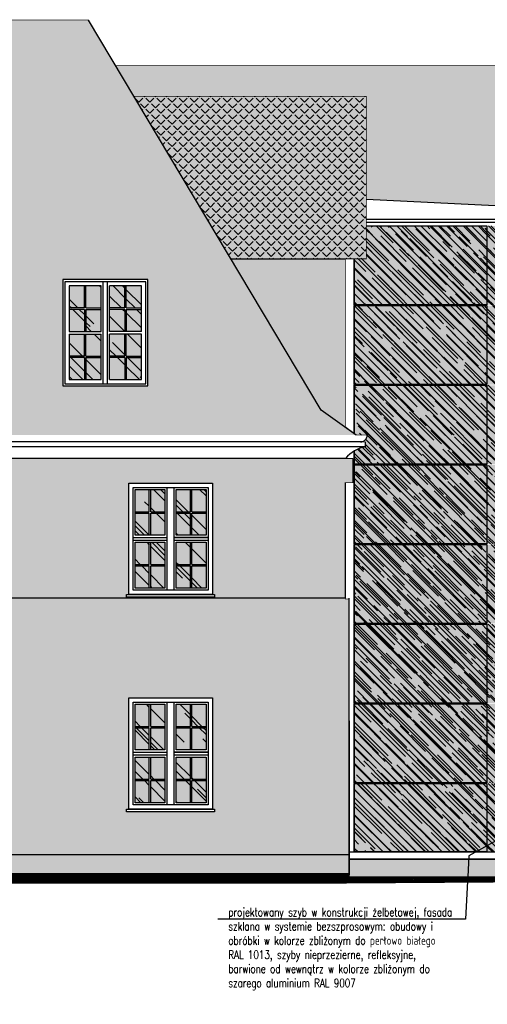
# Model space of a CAD drawing. Header units: millimetres. Extents: x -33628 to -373, y -3399 to 2697.
# Tile 9 of 99: x -32470 to -31811, y 1308 to 2697. Entities that reach past the tile are written whole.
import ezdxf
from ezdxf import colors
from ezdxf.entities.mleader import LeaderData, LeaderLine
from ezdxf.math import Vec2, Vec3

# ---------------------------------------------------------------- set-up
doc = ezdxf.new("R2010")
doc.units = ezdxf.units.MM
doc.header["$LTSCALE"] = 0.2
doc.header["$MEASUREMENT"] = 0
for name, color, linetype, true_color in [('_md-cokół', 7, 'Continuous', 0xb90000), ('_md-dach czerwień', 7, 'Continuous', 0xff7c51), ('_md-kolor 1', 7, 'Continuous', 0xffd2a8), ('_md-kolor 2', 7, 'Continuous', 0xffc31e), ('_md-szyby tło', 7, 'Continuous', 0xd6f4fe)]:
    doc.layers.add(name, color=color, linetype=linetype, true_color=true_color)
for name, color, linetype in [('_MD-DACHÓWKA', 7, 'Continuous'), ('_md-elewacje', 7, 'Continuous'), ('_md-elewacje-obrysowe', 2, 'Continuous'), ('_md-szry', 254, 'Continuous'), ('A-opis', 7, 'Continuous'), ('A-szkło', 154, 'Continuous'), ('A-teren', 7, 'Continuous'), ('A-widok', 41, 'Continuous')]:
    doc.layers.add(name, color=color, linetype=linetype)
doc.styles.add('Arch-Dim', font='romans.shx', dxfattribs={"width": 0.75})
pattern_1 = [(315, (0.0009, 2662.657), (28.7386156, -10.7763073), [190.50127, -25.40127, 63.50127, -12.70127]), (315, (16.525, 2655.113), (3.053287, 21.015595), [38.10127, -4.31927, 76.20127, -9.39927]), (315, (12.215, 2665.889), (52.626097, -40.7703628), [101.60127, -17.78127, 50.80127, -12.70127])]

# ---------------------------------------------------------------- blocks, each defined once
blk = doc.blocks.new('_Dot')
at = {"color": 0, "linetype": 'ByBlock', "lineweight": -2}
blk.add_line((-0.5, 0), (-1, 0), dxfattribs=at)
at = {"color": 0, "linetype": 'ByBlock', "const_width": 0.5}
blk.add_lwpolyline([(-0.25, 0, 1), (0.25, 0, 1)], format="xyb", close=True, dxfattribs=at)

msp = doc.modelspace()

# ---------------------------------------------------------------- hatches: boundary and pattern name
at = {"layer": '_md-cokół'}
h = msp.add_hatch(color=256, dxfattribs=at)
h.dxf.hatch_style = 1
h.paths.add_polyline_path([(-32028.2, 1490.6), (-32005.7, 1490.8), (-32005.7, 1519.2), (-33326.1, 1519.2), (-33326.1, 1490.6)])
at = {"layer": '_md-dach czerwień'}
h = msp.add_hatch(color=256, dxfattribs=at)
h.dxf.hatch_style = 1
h.paths.add_polyline_path([(-33326.1, 2375.7), (-33326.1, 2386.7), (-33336.1, 2386.7, -0.203197), (-33313, 2403.3), (-33313, 2410), (-33320.3, 2410, 0.414229), (-33310.7, 2419.6), (-33326.1, 2419.6), (-33382.9, 2450.6), (-33579, 2561.1), (-33579, 2696.2), (-32373.2, 2696.2), (-32182.4, 2375.7), (-32268.7, 2375.7), (-32349.6, 2456.5), (-32430.4, 2375.7), (-32510.6, 2375.7), (-32591.3, 2456.4), (-32672, 2375.7), (-32842.1, 2375.7), (-32923, 2456.5), (-33003.8, 2375.7), (-33084, 2375.7), (-33164.7, 2456.4), (-33245.4, 2375.7)])
h.paths.add_polyline_path([(-33326.1, 2375.7), (-33245.4, 2375.7), (-33268.9, 2352.2), (-33268.9, 2331.8), (-33253.9, 2346.8), (-33253.9, 2129.5), (-33075.5, 2129.5), (-33075.5, 2346.8), (-33060.5, 2331.8), (-33060.5, 2352.2), (-33084, 2375.7), (-33003.8, 2375.7), (-33027.2, 2352.3), (-33027.2, 2332), (-33012.2, 2347), (-33012.2, 2129.7), (-32833.8, 2129.7), (-32833.8, 2347), (-32818.8, 2332), (-32818.8, 2352.3), (-32842.1, 2375.7), (-32672, 2375.7), (-32695.5, 2352.2), (-32695.5, 2331.8), (-32680.5, 2346.8), (-32680.5, 2129.5), (-32502.1, 2129.5), (-32502.1, 2346.8), (-32487.1, 2331.8), (-32487.1, 2352.2), (-32510.6, 2375.7), (-32430.4, 2375.7), (-32453.8, 2352.3), (-32453.8, 2332), (-32438.8, 2347), (-32438.8, 2129.7), (-32260.4, 2129.7), (-32260.4, 2347), (-32245.4, 2332), (-32245.4, 2352.3), (-32268.7, 2375.7), (-32182.4, 2375.7), (-32045.4, 2145.7), (-31995.7, 2110.7), (-33326.1, 2110.7)])
h = msp.add_hatch(color=256, dxfattribs=at)
h.dxf.hatch_style = 1
h.paths.add_polyline_path([(-32334.9, 2632), (-31333.7, 2632), (-31273, 2529.9), (-31186.8, 2385.2), (-31171.4, 2359.3), (-31153.8, 2329.7), (-31120.5, 2273.8), (-31190, 2273.8), (-31190, 2347), (-31175, 2332), (-31175, 2352.3), (-31279.3, 2456.5), (-31383.5, 2352.3), (-31383.5, 2332), (-31368.5, 2347), (-31368.5, 2273.8), (-31407.5, 2273.8), (-31499.2, 2273.8), (-31499.2, 2347), (-31484.2, 2332), (-31484.2, 2352.3), (-31588.4, 2456.5), (-31619.9, 2425), (-31665.9, 2427.3), (-31726.3, 2430.3), (-31786.2, 2433.3), (-31799.9, 2434), (-31830.8, 2435.6), (-31869.1, 2437.5), (-31981.3, 2443.1), (-31981.3, 2588.5), (-32309.1, 2588.5)])
h = msp.add_hatch(color=256, dxfattribs=at)
h.dxf.hatch_style = 1
h.paths.add_polyline_path([(-32188, 2385.2), (-31981.3, 2385.2), (-31981.3, 2588.5), (-32309.1, 2588.5)])
h.paths.add_polyline_path([(-32172.6, 2359.3), (-32011.3, 2359.3), (-31981.3, 2359.3), (-31981.3, 2375.7), (-32182.4, 2375.7)])
h.paths.add_polyline_path([(-31981.3, 2375.7), (-31981.3, 2385.2), (-32188, 2385.2), (-32182.4, 2375.7)])
at = {"layer": '_MD-DACHÓWKA'}
h = msp.add_hatch(dxfattribs=at)
h.set_pattern_fill('ANGLE', color=256, scale=40, angle=45)
h.set_pattern_definition([(45, (1423.887, 16.291), (-7.7781746, 7.7781746), [8, -3]), (135, (1423.887, 16.291), (-7.7781746, -7.7781746), [8, -3])])
h.paths.add_polyline_path([(-33326.1, 2375.7), (-33326.1, 2386.7), (-33336.1, 2386.7, -0.203197), (-33313, 2403.3), (-33313, 2410), (-33320.3, 2410, 0.414229), (-33310.7, 2419.6), (-33326.1, 2419.6), (-33382.9, 2450.6), (-33579, 2561.1), (-33579, 2696.2), (-32373.2, 2696.2), (-32182.4, 2375.7), (-32268.7, 2375.7), (-32349.6, 2456.5), (-32430.4, 2375.7), (-32510.6, 2375.7), (-32591.3, 2456.4), (-32672, 2375.7), (-32842.1, 2375.7), (-32923, 2456.5), (-33003.8, 2375.7), (-33084, 2375.7), (-33164.7, 2456.4), (-33245.4, 2375.7)])
h.paths.add_polyline_path([(-33326.1, 2375.7), (-33245.4, 2375.7), (-33268.9, 2352.2), (-33268.9, 2331.8), (-33253.9, 2346.8), (-33253.9, 2129.5), (-33075.5, 2129.5), (-33075.5, 2346.8), (-33060.5, 2331.8), (-33060.5, 2352.2), (-33084, 2375.7), (-33003.8, 2375.7), (-33027.2, 2352.3), (-33027.2, 2332), (-33012.2, 2347), (-33012.2, 2129.7), (-32833.8, 2129.7), (-32833.8, 2347), (-32818.8, 2332), (-32818.8, 2352.3), (-32842.1, 2375.7), (-32672, 2375.7), (-32695.5, 2352.2), (-32695.5, 2331.8), (-32680.5, 2346.8), (-32680.5, 2129.5), (-32502.1, 2129.5), (-32502.1, 2346.8), (-32487.1, 2331.8), (-32487.1, 2352.2), (-32510.6, 2375.7), (-32430.4, 2375.7), (-32453.8, 2352.3), (-32453.8, 2332), (-32438.8, 2347), (-32438.8, 2129.7), (-32260.4, 2129.7), (-32260.4, 2347), (-32245.4, 2332), (-32245.4, 2352.3), (-32268.7, 2375.7), (-32182.4, 2375.7), (-32045.4, 2145.7), (-31995.7, 2110.7), (-33326.1, 2110.7)])
h = msp.add_hatch(dxfattribs=at)
h.set_pattern_fill('ANGLE', color=256, scale=40, angle=45)
h.set_pattern_definition([(45, (5240.658, 380.551), (-7.7781746, 7.7781746), [8, -3]), (135, (5240.658, 380.551), (-7.7781746, -7.7781746), [8, -3])])
h.paths.add_polyline_path([(-32334.9, 2632), (-31333.7, 2632), (-31273, 2529.9), (-31186.8, 2385.2), (-31171.4, 2359.3), (-31153.8, 2329.7), (-31120.5, 2273.8), (-31190, 2273.8), (-31190, 2347), (-31175, 2332), (-31175, 2352.3), (-31279.3, 2456.5), (-31383.5, 2352.3), (-31383.5, 2332), (-31368.5, 2347), (-31368.5, 2273.8), (-31407.5, 2273.8), (-31499.2, 2273.8), (-31499.2, 2347), (-31484.2, 2332), (-31484.2, 2352.3), (-31588.4, 2456.5), (-31619.9, 2425), (-31665.9, 2427.3), (-31726.3, 2430.3), (-31786.2, 2433.3), (-31799.9, 2434), (-31830.8, 2435.6), (-31869.1, 2437.5), (-31981.3, 2443.1), (-31981.3, 2588.5), (-32309.1, 2588.5)])
h = msp.add_hatch(dxfattribs=at)
h.set_pattern_fill('ANGLE', color=256, scale=40, angle=45)
h.set_pattern_definition([(45, (1423.887, 1102.41), (-7.7781746, 7.7781746), [8, -3]), (135, (1423.887, 1102.41), (-7.7781746, -7.7781746), [8, -3])])
h.paths.add_polyline_path([(-32172.6, 2359.3), (-31981.3, 2359.3), (-31981.3, 2588.5), (-32309.1, 2588.5)])
at = {"layer": '_md-kolor 1'}
h = msp.add_hatch(color=256, dxfattribs=at)
h.dxf.hatch_style = 1
h.paths.add_polyline_path([(-33253.9, 2290.4), (-33224.7, 2290.4), (-33224.7, 2180), (-33104.7, 2180), (-33104.7, 2290.4), (-33075.5, 2290.4), (-33075.5, 2129.5), (-33253.9, 2129.5)])
h.paths.add_polyline_path([(-32680.5, 2290.4), (-32651.3, 2290.4), (-32651.3, 2180), (-32531.3, 2180), (-32531.3, 2290.4), (-32502.1, 2290.4), (-32502.1, 2129.5), (-32680.5, 2129.5)])
h.paths.add_polyline_path([(-33012.2, 2290.4), (-32983, 2290.4), (-32983, 2180.1), (-32863, 2180.1), (-32863, 2290.4), (-32833.8, 2290.4), (-32833.8, 2129.7), (-33012.2, 2129.7)])
h.paths.add_polyline_path([(-32438.8, 2290.4), (-32409.6, 2290.4), (-32409.6, 2180.1), (-32289.6, 2180.1), (-32289.6, 2290.4), (-32260.4, 2290.4), (-32260.4, 2129.7), (-32438.8, 2129.7)])
h.paths.add_polyline_path([(-32438.8, 2290.4), (-32438.8, 2347), (-32349.6, 2436.2), (-32260.4, 2347), (-32260.4, 2290.4), (-32289.6, 2290.4), (-32289.6, 2330.1), (-32409.6, 2330.1), (-32409.6, 2290.4)])
h.paths.add_polyline_path([(-32680.5, 2290.4), (-32680.5, 2346.8), (-32591.3, 2436), (-32502.1, 2346.8), (-32502.1, 2290.4), (-32531.3, 2290.4), (-32531.3, 2330), (-32651.3, 2330), (-32651.3, 2290.4)])
h.paths.add_polyline_path([(-33012.2, 2290.4), (-33012.2, 2347), (-32923, 2436.2), (-32833.8, 2347), (-32833.8, 2290.4), (-32863, 2290.4), (-32863, 2330.1), (-32983, 2330.1), (-32983, 2290.4)])
h.paths.add_polyline_path([(-33253.9, 2290.4), (-33253.9, 2346.8), (-33164.7, 2436), (-33075.5, 2346.8), (-33075.5, 2290.4), (-33104.7, 2290.4), (-33104.7, 2330), (-33224.7, 2330), (-33224.7, 2290.4)])
h = msp.add_hatch(color=256, dxfattribs=at)
h.dxf.hatch_style = 1
h.paths.add_polyline_path([(-32045.4, 2145.7), (-32011.3, 2121.7), (-32011.3, 2359.3), (-32172.6, 2359.3)])
h = msp.add_hatch(color=256, dxfattribs=at)
h.dxf.hatch_style = 1
h.paths.add_polyline_path([(-32000.7, 2043.6), (-32000.7, 2077.8), (-33326.1, 2077.8), (-33326.1, 2042.9)])
h = msp.add_hatch(color=256, dxfattribs=at)
h.dxf.hatch_style = 1
h.paths.add_polyline_path([(-33326.1, 1687), (-33326.1, 1880.6), (-32005.7, 1880.6), (-32005.7, 1687), (-32198.6, 1687), (-32198.6, 1740.1), (-32316.6, 1740.1), (-32316.6, 1687), (-32532.3, 1687), (-32532.3, 1740.1), (-32650.3, 1740.1), (-32650.3, 1687), (-32864, 1687), (-32864, 1740.1), (-32982, 1740.1), (-32982, 1687), (-33187.9, 1687), (-33187.9, 1740.1), (-33305.9, 1740.1), (-33305.9, 1687)])
h.paths.add_polyline_path([(-33326.1, 1687), (-33305.9, 1687), (-33305.9, 1583.1), (-33308.9, 1583.1), (-33308.9, 1579.1), (-33184.9, 1579.1), (-33184.9, 1583.1), (-33187.9, 1583.1), (-33187.9, 1687), (-32982, 1687), (-32982, 1583.1), (-32985, 1583.1), (-32985, 1579.1), (-32861, 1579.1), (-32861, 1583.1), (-32864, 1583.1), (-32864, 1687), (-32650.3, 1687), (-32650.3, 1583.1), (-32653.3, 1583.1), (-32653.3, 1579.1), (-32529.3, 1579.1), (-32529.3, 1583.1), (-32532.3, 1583.1), (-32532.3, 1687), (-32316.6, 1687), (-32316.6, 1583.1), (-32319.6, 1583.1), (-32319.6, 1579.1), (-32195.6, 1579.1), (-32195.6, 1583.1), (-32198.6, 1583.1), (-32198.6, 1687), (-32005.7, 1687), (-32005.7, 1519.2), (-33326.1, 1519.2)])
at = {"layer": '_md-kolor 2'}
h = msp.add_hatch(color=256, dxfattribs=at)
h.dxf.hatch_style = 1
h.paths.add_polyline_path([(-33265.6, 1880.6), (-33265.6, 1882), (-33184.9, 1882), (-33184.9, 1886), (-33187.9, 1886), (-33187.9, 2043), (-32905.4, 2043.1), (-32905.4, 2043), (-32982, 2043), (-32982, 1886), (-32985, 1886), (-32985, 1882), (-32905.4, 1882), (-32905.4, 1880.6)])
h.paths.add_polyline_path([(-32905.4, 1880.6), (-32905.4, 1882), (-32861, 1882), (-32861, 1886), (-32864, 1886), (-32864, 2043), (-32905.4, 2043), (-32905.4, 2043.1), (-32574.8, 2043.3), (-32574.8, 2043), (-32650.3, 2043), (-32650.3, 1886), (-32653.3, 1886), (-32653.3, 1882), (-32574.8, 1882), (-32574.8, 1880.6)])
h.paths.add_polyline_path([(-32574.8, 1880.6), (-32574.8, 1882), (-32529.3, 1882), (-32529.3, 1886), (-32532.3, 1886), (-32532.3, 2043), (-32574.8, 2043), (-32574.8, 2043.3), (-32258.9, 2043.5), (-32258.9, 2043), (-32316.6, 2043), (-32316.6, 1886), (-32319.6, 1886), (-32319.6, 1882), (-32258.9, 1882), (-32258.9, 1880.6)])
h.paths.add_polyline_path([(-33326.1, 1880.6), (-33326.1, 2042.9), (-33305.9, 2042.9), (-33305.9, 1886), (-33308.9, 1886), (-33308.9, 1882), (-33265.6, 1882), (-33265.6, 1880.6)])
h = msp.add_hatch(color=256, dxfattribs=at)
h.dxf.hatch_style = 1
h.paths.add_polyline_path([(-32011.3, 1880.6), (-32011.3, 2043.6), (-32198.6, 2043.5), (-32198.6, 1886), (-32195.6, 1886), (-32195.6, 1880.6)])
at = {"layer": '_md-szry'}
h = msp.add_hatch(color=256, dxfattribs=at)
h.dxf.hatch_style = 1
h.paths.add_polyline_path([(-32453.8, 2352.3), (-32453.8, 2332), (-32438.8, 2347), (-32349.6, 2436.2), (-32260.4, 2347), (-32245.4, 2332), (-32245.4, 2352.3), (-32349.6, 2456.5)])
at = {"layer": '_md-szyby tło'}
h = msp.add_hatch(color=256, dxfattribs=at)
h.dxf.hatch_style = 1
h.paths.add_polyline_path([(-32400.6, 2321.1), (-32400.6, 2290.1), (-32379.1, 2290.1), (-32379.1, 2321.1)])
h.paths.add_polyline_path([(-32355.6, 2257.1), (-32355.6, 2288.1), (-32377.1, 2288.1), (-32377.1, 2257.1)])
h.paths.add_polyline_path([(-32400.6, 2257.1), (-32379.1, 2257.1), (-32379.1, 2288.1), (-32400.6, 2288.1)])
h.paths.add_polyline_path([(-32400.6, 2253.1), (-32400.6, 2222.1), (-32379.1, 2222.1), (-32379.1, 2253.1)])
h.paths.add_polyline_path([(-32377.1, 2222.1), (-32355.6, 2222.1), (-32355.6, 2253.1), (-32377.1, 2253.1)])
h.paths.add_polyline_path([(-32320.1, 2222.1), (-32298.6, 2222.1), (-32298.6, 2253.1), (-32320.1, 2253.1)])
h.paths.add_polyline_path([(-32322.1, 2222.1), (-32322.1, 2253.1), (-32343.6, 2253.1), (-32343.6, 2222.1)])
h.paths.add_polyline_path([(-32377.1, 2290.1), (-32355.6, 2290.1), (-32355.6, 2321.1), (-32377.1, 2321.1)])
h.paths.add_polyline_path([(-32355.6, 2189.1), (-32355.6, 2220.1), (-32377.1, 2220.1), (-32377.1, 2189.1)])
h.paths.add_polyline_path([(-32400.6, 2189.1), (-32379.1, 2189.1), (-32379.1, 2220.1), (-32400.6, 2220.1)])
h.paths.add_polyline_path([(-32343.6, 2189.1), (-32343.6, 2220.1), (-32322.1, 2220.1), (-32322.1, 2189.1)])
h.paths.add_polyline_path([(-32298.6, 2189.1), (-32298.6, 2220.1), (-32320.1, 2220.1), (-32320.1, 2189.1)])
h.paths.add_polyline_path([(-32343.6, 2257.1), (-32343.6, 2288.1), (-32322.1, 2288.1), (-32322.1, 2257.1)])
h.paths.add_polyline_path([(-32298.6, 2257.1), (-32298.6, 2288.1), (-32320.1, 2288.1), (-32320.1, 2257.1)])
h.paths.add_polyline_path([(-32320.1, 2290.1), (-32298.6, 2290.1), (-32298.6, 2321.1), (-32320.1, 2321.1)])
h.paths.add_polyline_path([(-32322.1, 2290.1), (-32322.1, 2321.1), (-32343.6, 2321.1), (-32343.6, 2290.1)])
h = msp.add_hatch(color=256, dxfattribs=at)
h.dxf.hatch_style = 1
h.paths.add_polyline_path([(-32207.6, 2034), (-32207.6, 2002.7), (-32227.6, 2002.7), (-32227.6, 2034)])
h.paths.add_polyline_path([(-32229.6, 2002.7), (-32249.6, 2002.7), (-32249.6, 2034), (-32229.6, 2034)])
h.paths.add_polyline_path([(-32249.6, 1969.5), (-32249.6, 2000.7), (-32229.6, 2000.7), (-32229.6, 1969.5)])
h.paths.add_polyline_path([(-32207.6, 1969.5), (-32227.6, 1969.5), (-32227.6, 2000.7), (-32207.6, 2000.7)])
h.paths.add_polyline_path([(-32207.6, 1959.5), (-32207.6, 1928.2), (-32227.6, 1928.2), (-32227.6, 1959.5)])
h.paths.add_polyline_path([(-32229.6, 1928.2), (-32249.6, 1928.2), (-32249.6, 1959.5), (-32229.6, 1959.5)])
h.paths.add_polyline_path([(-32249.6, 1895), (-32249.6, 1926.2), (-32229.6, 1926.2), (-32229.6, 1895)])
h.paths.add_polyline_path([(-32207.6, 1895), (-32227.6, 1895), (-32227.6, 1926.2), (-32207.6, 1926.2)])
h.paths.add_polyline_path([(-32265.6, 1895), (-32285.6, 1895), (-32285.6, 1926.2), (-32265.6, 1926.2)])
h.paths.add_polyline_path([(-32307.6, 1895), (-32307.6, 1926.2), (-32287.6, 1926.2), (-32287.6, 1895)])
h.paths.add_polyline_path([(-32287.6, 1928.2), (-32307.6, 1928.2), (-32307.6, 1959.5), (-32287.6, 1959.5)])
h.paths.add_polyline_path([(-32307.6, 1969.5), (-32307.6, 2000.7), (-32287.6, 2000.7), (-32287.6, 1969.5)])
h.paths.add_polyline_path([(-32265.6, 1969.5), (-32285.6, 1969.5), (-32285.6, 2000.7), (-32265.6, 2000.7)])
h.paths.add_polyline_path([(-32265.6, 1959.5), (-32265.6, 1928.2), (-32285.6, 1928.2), (-32285.6, 1959.5)])
h.paths.add_polyline_path([(-32287.6, 2002.7), (-32307.6, 2002.7), (-32307.6, 2034), (-32287.6, 2034)])
h.paths.add_polyline_path([(-32265.6, 2034), (-32265.6, 2002.7), (-32285.6, 2002.7), (-32285.6, 2034)])
h = msp.add_hatch(color=256, dxfattribs=at)
h.dxf.hatch_style = 1
h.paths.add_polyline_path([(-32207.6, 1592.1), (-32227.6, 1592.1), (-32227.6, 1623.4), (-32207.6, 1623.4)])
h.paths.add_polyline_path([(-32249.6, 1592.1), (-32249.6, 1623.4), (-32229.6, 1623.4), (-32229.6, 1592.1)])
h.paths.add_polyline_path([(-32229.6, 1625.4), (-32249.6, 1625.4), (-32249.6, 1656.6), (-32229.6, 1656.6)])
h.paths.add_polyline_path([(-32207.6, 1656.6), (-32207.6, 1625.4), (-32227.6, 1625.4), (-32227.6, 1656.6)])
h.paths.add_polyline_path([(-32207.6, 1666.6), (-32227.6, 1666.6), (-32227.6, 1697.9), (-32207.6, 1697.9)])
h.paths.add_polyline_path([(-32249.6, 1666.6), (-32249.6, 1697.9), (-32229.6, 1697.9), (-32229.6, 1666.6)])
h.paths.add_polyline_path([(-32229.6, 1699.9), (-32249.6, 1699.9), (-32249.6, 1731.1), (-32229.6, 1731.1)])
h.paths.add_polyline_path([(-32207.6, 1731.1), (-32207.6, 1699.9), (-32227.6, 1699.9), (-32227.6, 1731.1)])
h.paths.add_polyline_path([(-32265.6, 1731.1), (-32265.6, 1699.9), (-32285.6, 1699.9), (-32285.6, 1731.1)])
h.paths.add_polyline_path([(-32287.6, 1699.9), (-32307.6, 1699.9), (-32307.6, 1731.1), (-32287.6, 1731.1)])
h.paths.add_polyline_path([(-32265.6, 1656.6), (-32265.6, 1625.4), (-32285.6, 1625.4), (-32285.6, 1656.6)])
h.paths.add_polyline_path([(-32287.6, 1625.4), (-32307.6, 1625.4), (-32307.6, 1656.6), (-32287.6, 1656.6)])
h.paths.add_polyline_path([(-32307.6, 1592.1), (-32307.6, 1623.4), (-32287.6, 1623.4), (-32287.6, 1592.1)])
h.paths.add_polyline_path([(-32307.6, 1666.6), (-32307.6, 1697.9), (-32287.6, 1697.9), (-32287.6, 1666.6)])
h.paths.add_polyline_path([(-32265.6, 1666.6), (-32285.6, 1666.6), (-32285.6, 1697.9), (-32265.6, 1697.9)])
h.paths.add_polyline_path([(-32265.6, 1592.1), (-32285.6, 1592.1), (-32285.6, 1623.4), (-32265.6, 1623.4)])
at = {"layer": 'A-szkło', "transparency": 33554679}
h = msp.add_hatch(dxfattribs=at)
h.set_pattern_fill('AR-RROOF', color=256, scale=50, angle=315)
h.set_pattern_definition([(315, (-13449.18, 1089.886), (113.13708, -42.42641), [750, -100, 250, -50]), (315, (-13384.48, 1060.54), (11.66726, 82.37794), [150, -16.5, 300, -37.5]), (315, (-13401.45, 1102.26), (207.53584, -160.159686), [400, -70, 200, -50])])
h.paths.add_polyline_path([(-32400.6, 2321.1), (-32400.6, 2290.1), (-32379.1, 2290.1), (-32379.1, 2321.1)])
h.paths.add_polyline_path([(-32355.6, 2257.1), (-32355.6, 2288.1), (-32377.1, 2288.1), (-32377.1, 2257.1)])
h.paths.add_polyline_path([(-32400.6, 2257.1), (-32379.1, 2257.1), (-32379.1, 2288.1), (-32400.6, 2288.1)])
h.paths.add_polyline_path([(-32400.6, 2253.1), (-32400.6, 2222.1), (-32379.1, 2222.1), (-32379.1, 2253.1)])
h.paths.add_polyline_path([(-32377.1, 2222.1), (-32355.6, 2222.1), (-32355.6, 2253.1), (-32377.1, 2253.1)])
h.paths.add_polyline_path([(-32320.1, 2222.1), (-32298.6, 2222.1), (-32298.6, 2253.1), (-32320.1, 2253.1)])
h.paths.add_polyline_path([(-32322.1, 2222.1), (-32322.1, 2253.1), (-32343.6, 2253.1), (-32343.6, 2222.1)])
h.paths.add_polyline_path([(-32377.1, 2290.1), (-32355.6, 2290.1), (-32355.6, 2321.1), (-32377.1, 2321.1)])
h.paths.add_polyline_path([(-32355.6, 2189.1), (-32355.6, 2220.1), (-32377.1, 2220.1), (-32377.1, 2189.1)])
h.paths.add_polyline_path([(-32400.6, 2189.1), (-32379.1, 2189.1), (-32379.1, 2220.1), (-32400.6, 2220.1)])
h.paths.add_polyline_path([(-32343.6, 2189.1), (-32343.6, 2220.1), (-32322.1, 2220.1), (-32322.1, 2189.1)])
h.paths.add_polyline_path([(-32298.6, 2189.1), (-32298.6, 2220.1), (-32320.1, 2220.1), (-32320.1, 2189.1)])
h.paths.add_polyline_path([(-32343.6, 2257.1), (-32343.6, 2288.1), (-32322.1, 2288.1), (-32322.1, 2257.1)])
h.paths.add_polyline_path([(-32298.6, 2257.1), (-32298.6, 2288.1), (-32320.1, 2288.1), (-32320.1, 2257.1)])
h.paths.add_polyline_path([(-32320.1, 2290.1), (-32298.6, 2290.1), (-32298.6, 2321.1), (-32320.1, 2321.1)])
h.paths.add_polyline_path([(-32322.1, 2290.1), (-32322.1, 2321.1), (-32343.6, 2321.1), (-32343.6, 2290.1)])
h = msp.add_hatch(dxfattribs=at)
h.set_pattern_fill('AR-RROOF', color=256, scale=50, angle=225)
h.set_pattern_definition([(315, (-3913.834, 1101.735), (113.137085, -42.42641), [750, -100, 250, -50]), (315, (-3849.134, 1072.39), (11.66726, 82.37794), [150, -16.5, 300, -37.5]), (315, (-3866.105, 1114.11), (207.53584, -160.159686), [400, -70, 200, -50])])
h.paths.add_polyline_path([(-32207.6, 2034), (-32207.6, 2002.7), (-32227.6, 2002.7), (-32227.6, 2034)])
h.paths.add_polyline_path([(-32229.6, 2002.7), (-32249.6, 2002.7), (-32249.6, 2034), (-32229.6, 2034)])
h.paths.add_polyline_path([(-32249.6, 1969.5), (-32249.6, 2000.7), (-32229.6, 2000.7), (-32229.6, 1969.5)])
h.paths.add_polyline_path([(-32207.6, 1969.5), (-32227.6, 1969.5), (-32227.6, 2000.7), (-32207.6, 2000.7)])
h.paths.add_polyline_path([(-32207.6, 1959.5), (-32207.6, 1928.2), (-32227.6, 1928.2), (-32227.6, 1959.5)])
h.paths.add_polyline_path([(-32229.6, 1928.2), (-32249.6, 1928.2), (-32249.6, 1959.5), (-32229.6, 1959.5)])
h.paths.add_polyline_path([(-32249.6, 1895), (-32249.6, 1926.2), (-32229.6, 1926.2), (-32229.6, 1895)])
h.paths.add_polyline_path([(-32207.6, 1895), (-32227.6, 1895), (-32227.6, 1926.2), (-32207.6, 1926.2)])
h.paths.add_polyline_path([(-32265.6, 1895), (-32285.6, 1895), (-32285.6, 1926.2), (-32265.6, 1926.2)])
h.paths.add_polyline_path([(-32307.6, 1895), (-32307.6, 1926.2), (-32287.6, 1926.2), (-32287.6, 1895)])
h.paths.add_polyline_path([(-32287.6, 1928.2), (-32307.6, 1928.2), (-32307.6, 1959.5), (-32287.6, 1959.5)])
h.paths.add_polyline_path([(-32307.6, 1969.5), (-32307.6, 2000.7), (-32287.6, 2000.7), (-32287.6, 1969.5)])
h.paths.add_polyline_path([(-32265.6, 1969.5), (-32285.6, 1969.5), (-32285.6, 2000.7), (-32265.6, 2000.7)])
h.paths.add_polyline_path([(-32265.6, 1959.5), (-32265.6, 1928.2), (-32285.6, 1928.2), (-32285.6, 1959.5)])
h.paths.add_polyline_path([(-32287.6, 2002.7), (-32307.6, 2002.7), (-32307.6, 2034), (-32287.6, 2034)])
h.paths.add_polyline_path([(-32265.6, 2034), (-32265.6, 2002.7), (-32285.6, 2002.7), (-32285.6, 2034)])
h = msp.add_hatch(dxfattribs=at)
h.set_pattern_fill('AR-RROOF', color=256, scale=50, angle=225)
h.set_pattern_definition([(315, (-3913.835, 1102.41), (113.137085, -42.42641), [750, -100, 250, -50]), (315, (-3849.134, 1073.065), (11.66726, 82.37794), [150, -16.5, 300, -37.5]), (315, (-3866.105, 1114.784), (207.53584, -160.159686), [400, -70, 200, -50])])
h.paths.add_polyline_path([(-32207.6, 1592.1), (-32227.6, 1592.1), (-32227.6, 1623.4), (-32207.6, 1623.4)])
h.paths.add_polyline_path([(-32249.6, 1592.1), (-32249.6, 1623.4), (-32229.6, 1623.4), (-32229.6, 1592.1)])
h.paths.add_polyline_path([(-32229.6, 1625.4), (-32249.6, 1625.4), (-32249.6, 1656.6), (-32229.6, 1656.6)])
h.paths.add_polyline_path([(-32207.6, 1656.6), (-32207.6, 1625.4), (-32227.6, 1625.4), (-32227.6, 1656.6)])
h.paths.add_polyline_path([(-32207.6, 1666.6), (-32227.6, 1666.6), (-32227.6, 1697.9), (-32207.6, 1697.9)])
h.paths.add_polyline_path([(-32249.6, 1666.6), (-32249.6, 1697.9), (-32229.6, 1697.9), (-32229.6, 1666.6)])
h.paths.add_polyline_path([(-32229.6, 1699.9), (-32249.6, 1699.9), (-32249.6, 1731.1), (-32229.6, 1731.1)])
h.paths.add_polyline_path([(-32207.6, 1731.1), (-32207.6, 1699.9), (-32227.6, 1699.9), (-32227.6, 1731.1)])
h.paths.add_polyline_path([(-32265.6, 1731.1), (-32265.6, 1699.9), (-32285.6, 1699.9), (-32285.6, 1731.1)])
h.paths.add_polyline_path([(-32287.6, 1699.9), (-32307.6, 1699.9), (-32307.6, 1731.1), (-32287.6, 1731.1)])
h.paths.add_polyline_path([(-32265.6, 1656.6), (-32265.6, 1625.4), (-32285.6, 1625.4), (-32285.6, 1656.6)])
h.paths.add_polyline_path([(-32287.6, 1625.4), (-32307.6, 1625.4), (-32307.6, 1656.6), (-32287.6, 1656.6)])
h.paths.add_polyline_path([(-32307.6, 1592.1), (-32307.6, 1623.4), (-32287.6, 1623.4), (-32287.6, 1592.1)])
h.paths.add_polyline_path([(-32307.6, 1666.6), (-32307.6, 1697.9), (-32287.6, 1697.9), (-32287.6, 1666.6)])
h.paths.add_polyline_path([(-32265.6, 1666.6), (-32285.6, 1666.6), (-32285.6, 1697.9), (-32265.6, 1697.9)])
h.paths.add_polyline_path([(-32265.6, 1592.1), (-32285.6, 1592.1), (-32285.6, 1623.4), (-32265.6, 1623.4)])

# ---------------------------------------------------------------- linework, layer by layer
at = {"layer": '_md-elewacje'}
for p, q in [((-32045.4, 2145.7), (-32373.2, 2696.2)), ((-32379.1, 2290.1), (-32379.1, 2321.1)), ((-32377.1, 2290.1), (-32377.1, 2321.1)), ((-32355.6, 2257.1), (-32355.6, 2321.1)), ((-32352.6, 2183.1), (-32352.6, 2327.1)), ((-32346.6, 2183.1), (-32346.6, 2327.1)), ((-32343.6, 2257.1), (-32343.6, 2321.1)), ((-32322.1, 2290.1), (-32322.1, 2321.1)), ((-32320.1, 2290.1), (-32320.1, 2321.1)), ((-32379.1, 2290.1), (-32400.6, 2290.1)), ((-32379.1, 2288.1), (-32400.6, 2288.1)), ((-32379.1, 2288.1), (-32379.1, 2257.1)), ((-32377.1, 2290.1), (-32355.6, 2290.1)), ((-32377.1, 2288.1), (-32377.1, 2257.1)), ((-32377.1, 2288.1), (-32355.6, 2288.1)), ((-32322.1, 2290.1), (-32343.6, 2290.1)), ((-32322.1, 2288.1), (-32343.6, 2288.1)), ((-32322.1, 2288.1), (-32322.1, 2257.1)), ((-32320.1, 2290.1), (-32298.6, 2290.1)), ((-32320.1, 2288.1), (-32320.1, 2257.1)), ((-32320.1, 2288.1), (-32298.6, 2288.1)), ((-32400.6, 2257.1), (-32355.6, 2257.1)), ((-32400.6, 2253.1), (-32355.6, 2253.1)), ((-32379.1, 2222.1), (-32379.1, 2253.1)), ((-32377.1, 2222.1), (-32377.1, 2253.1)), ((-32355.6, 2189.1), (-32355.6, 2253.1)), ((-32298.6, 2257.1), (-32343.6, 2257.1)), ((-32343.6, 2189.1), (-32343.6, 2253.1)), ((-32298.6, 2253.1), (-32343.6, 2253.1)), ((-32322.1, 2222.1), (-32322.1, 2253.1)), ((-32320.1, 2222.1), (-32320.1, 2253.1)), ((-32379.1, 2222.1), (-32400.6, 2222.1)), ((-32379.1, 2220.1), (-32400.6, 2220.1)), ((-32379.1, 2220.1), (-32379.1, 2189.1)), ((-32377.1, 2222.1), (-32355.6, 2222.1)), ((-32377.1, 2220.1), (-32377.1, 2189.1)), ((-32377.1, 2220.1), (-32355.6, 2220.1)), ((-32322.1, 2222.1), (-32343.6, 2222.1)), ((-32322.1, 2220.1), (-32343.6, 2220.1)), ((-32322.1, 2220.1), (-32322.1, 2189.1)), ((-32320.1, 2222.1), (-32298.6, 2222.1)), ((-32320.1, 2220.1), (-32320.1, 2189.1)), ((-32320.1, 2220.1), (-32298.6, 2220.1)), ((-31995.7, 2110.7), (-32045.4, 2145.7)), ((-30988.7, 2101.1), (-33326.1, 2101.1)), ((-30981.3, 2094.4), (-33326.1, 2094.4)), ((-32287.6, 2002.7), (-32287.6, 2034)), ((-32285.6, 2002.7), (-32285.6, 2034)), ((-32262.6, 1892), (-32262.6, 2037)), ((-32252.6, 1892), (-32252.6, 2037)), ((-32229.6, 2002.7), (-32229.6, 2034)), ((-32227.6, 2002.7), (-32227.6, 2034)), ((-32307.6, 2002.7), (-32287.6, 2002.7)), ((-32307.6, 2000.7), (-32287.6, 2000.7)), ((-32287.6, 1969.5), (-32287.6, 2000.7)), ((-32285.6, 2002.7), (-32265.6, 2002.7)), ((-32285.6, 1969.5), (-32285.6, 2000.7)), ((-32285.6, 2000.7), (-32265.6, 2000.7)), ((-32249.6, 2002.7), (-32229.6, 2002.7)), ((-32249.6, 2000.7), (-32229.6, 2000.7)), ((-32229.6, 1969.5), (-32229.6, 2000.7)), ((-32227.6, 2002.7), (-32207.6, 2002.7)), ((-32227.6, 1969.5), (-32227.6, 2000.7)), ((-32227.6, 2000.7), (-32207.6, 2000.7)), ((-32310.6, 1966.5), (-32262.6, 1966.5)), ((-32310.6, 1962.5), (-32262.6, 1962.5)), ((-32287.6, 1928.2), (-32287.6, 1959.5)), ((-32285.6, 1928.2), (-32285.6, 1959.5)), ((-32252.6, 1966.5), (-32204.6, 1966.5)), ((-32252.6, 1962.5), (-32204.6, 1962.5)), ((-32229.6, 1928.2), (-32229.6, 1959.5)), ((-32227.6, 1928.2), (-32227.6, 1959.5)), ((-32307.6, 1928.2), (-32287.6, 1928.2)), ((-32307.6, 1926.2), (-32287.6, 1926.2)), ((-32287.6, 1895), (-32287.6, 1926.2)), ((-32285.6, 1928.2), (-32265.6, 1928.2)), ((-32285.6, 1895), (-32285.6, 1926.2)), ((-32285.6, 1926.2), (-32265.6, 1926.2)), ((-32249.6, 1928.2), (-32229.6, 1928.2)), ((-32249.6, 1926.2), (-32229.6, 1926.2)), ((-32229.6, 1895), (-32229.6, 1926.2)), ((-32227.6, 1928.2), (-32207.6, 1928.2)), ((-32227.6, 1895), (-32227.6, 1926.2)), ((-32227.6, 1926.2), (-32207.6, 1926.2)), ((-32005.7, 1880.6), (-33326.1, 1880.6)), ((-32005.7, 1880.6), (-33326.1, 1880.6)), ((-32287.6, 1699.9), (-32287.6, 1731.1)), ((-32285.6, 1699.9), (-32285.6, 1731.1)), ((-32262.6, 1589.1), (-32262.6, 1734.1)), ((-32252.6, 1589.1), (-32252.6, 1734.1)), ((-32229.6, 1699.9), (-32229.6, 1731.1)), ((-32227.6, 1699.9), (-32227.6, 1731.1)), ((-32307.6, 1699.9), (-32287.6, 1699.9)), ((-32307.6, 1697.9), (-32287.6, 1697.9)), ((-32287.6, 1666.6), (-32287.6, 1697.9)), ((-32285.6, 1699.9), (-32265.6, 1699.9)), ((-32285.6, 1666.6), (-32285.6, 1697.9)), ((-32285.6, 1697.9), (-32265.6, 1697.9)), ((-32249.6, 1699.9), (-32229.6, 1699.9)), ((-32249.6, 1697.9), (-32229.6, 1697.9)), ((-32229.6, 1666.6), (-32229.6, 1697.9)), ((-32227.6, 1699.9), (-32207.6, 1699.9)), ((-32227.6, 1666.6), (-32227.6, 1697.9)), ((-32227.6, 1697.9), (-32207.6, 1697.9)), ((-32310.6, 1663.6), (-32262.6, 1663.6)), ((-32310.6, 1659.6), (-32262.6, 1659.6)), ((-32287.6, 1625.4), (-32287.6, 1656.6)), ((-32285.6, 1625.4), (-32285.6, 1656.6)), ((-32252.6, 1663.6), (-32204.6, 1663.6)), ((-32252.6, 1659.6), (-32204.6, 1659.6)), ((-32229.6, 1625.4), (-32229.6, 1656.6)), ((-32227.6, 1625.4), (-32227.6, 1656.6)), ((-32307.6, 1625.4), (-32287.6, 1625.4)), ((-32285.6, 1625.4), (-32265.6, 1625.4)), ((-32249.6, 1625.4), (-32229.6, 1625.4)), ((-32227.6, 1625.4), (-32207.6, 1625.4)), ((-32307.6, 1623.4), (-32287.6, 1623.4)), ((-32287.6, 1592.1), (-32287.6, 1623.4)), ((-32285.6, 1592.1), (-32285.6, 1623.4)), ((-32285.6, 1623.4), (-32265.6, 1623.4)), ((-32249.6, 1623.4), (-32229.6, 1623.4)), ((-32229.6, 1592.1), (-32229.6, 1623.4)), ((-32227.6, 1592.1), (-32227.6, 1623.4)), ((-32227.6, 1623.4), (-32207.6, 1623.4)), ((-33326.1, 1519.2), (-32005.7, 1519.2))]:
    msp.add_line(p, q, dxfattribs=at)
for points in [[(-32409.6, 2180.1), (-32289.6, 2180.1), (-32289.6, 2330.1), (-32409.6, 2330.1)], [(-32406.6, 2183.1), (-32292.6, 2183.1), (-32292.6, 2327.1), (-32406.6, 2327.1)], [(-32198.6, 1886), (-32316.6, 1886), (-32316.6, 2043), (-32198.6, 2043)], [(-32204.6, 1892), (-32310.6, 1892), (-32310.6, 2037), (-32204.6, 2037)], [(-32265.6, 1969.5), (-32307.6, 1969.5), (-32307.6, 2034), (-32265.6, 2034)], [(-32204.6, 1966.5), (-32252.6, 1966.5), (-32252.6, 2037), (-32204.6, 2037)], [(-32207.6, 1969.5), (-32249.6, 1969.5), (-32249.6, 2034), (-32207.6, 2034)], [(-32265.6, 1895), (-32307.6, 1895), (-32307.6, 1959.5), (-32265.6, 1959.5)], [(-32207.6, 1895), (-32249.6, 1895), (-32249.6, 1959.5), (-32207.6, 1959.5)], [(-32195.6, 1882), (-32319.6, 1882), (-32319.6, 1886), (-32195.6, 1886)], [(-32198.6, 1583.1), (-32316.6, 1583.1), (-32316.6, 1740.1), (-32198.6, 1740.1)], [(-32204.6, 1589.1), (-32310.6, 1589.1), (-32310.6, 1734.1), (-32204.6, 1734.1)], [(-32265.6, 1666.6), (-32307.6, 1666.6), (-32307.6, 1731.1), (-32265.6, 1731.1)], [(-32204.6, 1663.6), (-32252.6, 1663.6), (-32252.6, 1734.1), (-32204.6, 1734.1)], [(-32207.6, 1666.6), (-32249.6, 1666.6), (-32249.6, 1731.1), (-32207.6, 1731.1)], [(-32265.6, 1592.1), (-32307.6, 1592.1), (-32307.6, 1656.6), (-32265.6, 1656.6)], [(-32207.6, 1592.1), (-32249.6, 1592.1), (-32249.6, 1656.6), (-32207.6, 1656.6)], [(-32195.6, 1579.1), (-32319.6, 1579.1), (-32319.6, 1583.1), (-32195.6, 1583.1)]]:
    msp.add_lwpolyline(points, close=True, dxfattribs=at)
for points in [[(-32355.6, 2321.1), (-32400.6, 2321.1), (-32400.6, 2257.1)], [(-32298.6, 2257.1), (-32298.6, 2321.1), (-32343.6, 2321.1)], [(-32400.6, 2253.1), (-32400.6, 2189.1), (-32355.6, 2189.1)], [(-32343.6, 2189.1), (-32298.6, 2189.1), (-32298.6, 2253.1)]]:
    msp.add_lwpolyline(points, dxfattribs=at)
at = {"layer": '_md-elewacje-obrysowe'}
for p, q in [((-32172.6, 2359.3), (-31981.3, 2359.3)), ((-32000.7, 2077.8), (-33326.1, 2077.8))]:
    msp.add_line(p, q, dxfattribs=at)
at = {"layer": '_md-elewacje-obrysowe', "const_width": 1}
msp.add_lwpolyline([(-31004.4, 1490.8), (-31004.4, 1879.6), (-31010.1, 1879.6), (-31010.2, 2043.6), (-30999.4, 2043.6), (-30999.4, 2077.8), (-31009.4, 2077.8, -0.177038), (-30981.3, 2094.4), (-30981.3, 2101.1), (-30988.7, 2101.1, 0.414229), (-30979.1, 2110.7), (-30994.4, 2110.7), (-31044.2, 2145.7), (-31333.7, 2632), (-32334.9, 2632)], format="xyb", dxfattribs=at)
msp.add_lwpolyline([(-32172.6, 2359.3), (-31981.3, 2359.3)], dxfattribs=at)
at = {"layer": 'A-teren', "const_width": 5}
for points in [[(-33510.9, 1490.6), (-32028.2, 1490.6), (-30897.7, 1498.3)], [(-33510.9, 1485.6), (-32028.2, 1485.6), (-30897.7, 1493.3)], [(-33510.9, 1480.6), (-32028.1, 1480.6), (-30897.7, 1488.3)]]:
    msp.add_lwpolyline(points, dxfattribs=at)

# ---------------------------------------------------------------- next in the draw order: wipeouts: each hides what was drawn before it
msp.add_wipeout([(-31618.9, 2415), (-31618.4, 2425), (-31981.3, 2443.1), (-31981.3, 2359.3), (-32011.3, 2359.3), (-32011.3, 2121.7), (-31995.7, 2110.7), (-31980.3, 2110.7), (-31983.1, 2103.9), (-31989.9, 2101.1), (-31982.5, 2101.1), (-31982.5, 2094.4), (-31998.1, 2088.6), (-32010.7, 2077.8), (-32000.7, 2077.8), (-32000.7, 2043.6), (-32011.4, 2043.6), (-32011.4, 1879.6), (-32005.7, 1879.6), (-32005.7, 1487.3), (-31630.1, 1487.3), (-31507.8, 1481.9), (-31507.8, 1722.3), (-31619.1, 1724.2), (-31619.1, 2410.8), (-31621.5, 2410.8), (-31621.5, 2411.1), (-31618.9, 2411.1)])

# ---------------------------------------------------------------- next in the draw order: hatches: boundary and pattern name
at = {"layer": '_md-cokół'}
h = msp.add_hatch(color=256, dxfattribs=at)
h.dxf.hatch_style = 1
h.paths.add_polyline_path([(-32005.7, 1504.7), (-32005.7, 1512.7), (-31645.2, 1512.7), (-31630.1, 1512.7), (-31630.1, 1498.4), (-31630.1, 1487.3), (-31645.2, 1487.3), (-32005.7, 1487.3)])
at = {"layer": '_md-szyby tło', "true_color": 0x539eac, "transparency": 33554687}
h = msp.add_hatch(color=135, dxfattribs=at)
h.dxf.hatch_style = 1
h.paths.add_polyline_path([(-31810.4, 2405.8), (-31810.4, 2294.5), (-31623.1, 2294.5), (-31623.1, 2405.8)])
h.paths.add_polyline_path([(-31998.7, 2294.5), (-31811.4, 2294.5), (-31811.4, 2405.8), (-31981.3, 2405.8), (-31981.3, 2359.3), (-31998.7, 2359.3)])
h.paths.add_polyline_path([(-31810.4, 2293.5), (-31810.4, 2182.1), (-31623.1, 2182.1), (-31623.1, 2293.5)])
h.paths.add_polyline_path([(-31998.7, 2293.5), (-31998.7, 2182.1), (-31811.4, 2182.1), (-31811.4, 2293.5)])
h.paths.add_polyline_path([(-31810.4, 2181.1), (-31810.4, 2069.7), (-31623.1, 2069.7), (-31623.1, 2181.1)])
h.paths.add_polyline_path([(-31998.7, 2068.7), (-31998.7, 1957.3), (-31811.4, 1957.3), (-31811.4, 2068.7)])
h.paths.add_polyline_path([(-31810.4, 2068.7), (-31810.4, 1957.3), (-31623.1, 1957.3), (-31623.1, 2068.7)])
h.paths.add_polyline_path([(-31810.4, 1956.3), (-31810.4, 1845), (-31623.1, 1845), (-31623.1, 1956.3)])
h.paths.add_polyline_path([(-31998.7, 1845), (-31998.7, 1956.3), (-31811.4, 1956.3), (-31811.4, 1845)])
h.paths.add_polyline_path([(-31998.7, 1844), (-31998.7, 1732.6), (-31811.4, 1732.6), (-31811.4, 1844)])
h.paths.add_polyline_path([(-31810.4, 1844), (-31810.4, 1732.6), (-31623.1, 1732.6), (-31623.1, 1844)])
h.paths.add_polyline_path([(-31810.4, 1731.6), (-31810.4, 1620.2), (-31623.1, 1620.2), (-31623.1, 1731.6)])
h.paths.add_polyline_path([(-31810.4, 1522.7), (-31623.1, 1522.7), (-31623.1, 1619.2), (-31810.4, 1619.2)])
h.paths.add_polyline_path([(-31998.7, 1731.6), (-31998.7, 1620.2), (-31811.4, 1620.2), (-31811.4, 1731.6)])
h.paths.add_polyline_path([(-31998.7, 1619.2), (-31998.7, 1522.7), (-31811.4, 1522.7), (-31811.4, 1619.2)])
h.paths.add_polyline_path([(-31980.3, 2110.7, -0.414229), (-31989.9, 2101.1), (-31982.5, 2101.1), (-31982.5, 2094.4), (-31982.5, 2094.4, 0.091728), (-31998.7, 2088.2), (-31998.7, 2069.7), (-31811.4, 2069.7), (-31811.4, 2181.1), (-31998.7, 2181.1), (-31998.7, 2112.8), (-31995.7, 2110.7)])
at = {"layer": 'A-szkło', "true_color": 0xacacac, "transparency": 33554687}
h = msp.add_hatch(dxfattribs=at)
h.set_pattern_fill('AR-RROOF', color=253, scale=0.5, angle=315)
h.set_pattern_definition(pattern_1)
h.paths.add_polyline_path([(-31810.4, 2405.8), (-31810.4, 2294.5), (-31623.1, 2294.5), (-31623.1, 2405.8)])
h.paths.add_polyline_path([(-31998.7, 2294.5), (-31811.4, 2294.5), (-31811.4, 2405.8), (-31981.3, 2405.8), (-31981.3, 2359.3), (-31998.7, 2359.3)])
h.paths.add_polyline_path([(-31810.4, 2293.5), (-31810.4, 2182.1), (-31623.1, 2182.1), (-31623.1, 2293.5)])
h.paths.add_polyline_path([(-31998.7, 2293.5), (-31998.7, 2182.1), (-31811.4, 2182.1), (-31811.4, 2293.5)])
h.paths.add_polyline_path([(-31810.4, 2181.1), (-31810.4, 2069.7), (-31623.1, 2069.7), (-31623.1, 2181.1)])
h.paths.add_polyline_path([(-31980.3, 2110.7, -0.414229), (-31989.9, 2101.1), (-31982.5, 2101.1), (-31982.5, 2094.4), (-31982.5, 2094.4, 0.091728), (-31998.7, 2088.2), (-31998.7, 2069.7), (-31811.4, 2069.7), (-31811.4, 2181.1), (-31998.7, 2181.1), (-31993.6, 2110.7), (-31988, 2110.7)])
h.paths.add_polyline_path([(-31998.7, 2068.7), (-31998.7, 1957.3), (-31811.4, 1957.3), (-31811.4, 2068.7)])
h.paths.add_polyline_path([(-31810.4, 2068.7), (-31810.4, 1957.3), (-31623.1, 1957.3), (-31623.1, 2068.7)])
h.paths.add_polyline_path([(-31810.4, 1956.3), (-31810.4, 1845), (-31623.1, 1845), (-31623.1, 1956.3)])
h.paths.add_polyline_path([(-31998.7, 1845), (-31998.7, 1956.3), (-31811.4, 1956.3), (-31811.4, 1845)])
h.paths.add_polyline_path([(-31998.7, 1844), (-31998.7, 1732.6), (-31811.4, 1732.6), (-31811.4, 1844)])
h.paths.add_polyline_path([(-31810.4, 1844), (-31810.4, 1732.6), (-31623.1, 1732.6), (-31623.1, 1844)])
h.paths.add_polyline_path([(-31810.4, 1731.6), (-31810.4, 1620.2), (-31623.1, 1620.2), (-31623.1, 1731.6)])
h.paths.add_polyline_path([(-31998.7, 1731.6), (-31998.7, 1620.2), (-31811.4, 1620.2), (-31811.4, 1731.6)])
h = msp.add_hatch(dxfattribs=at)
h.set_pattern_fill('AR-RROOF', color=253, scale=0.5, angle=315)
h.set_pattern_definition(pattern_1)
h.paths.add_polyline_path([(-31810.4, 1522.7), (-31623.1, 1522.7), (-31623.1, 1619.2), (-31810.4, 1619.2)])
h.paths.add_polyline_path([(-31998.7, 1619.2), (-31998.7, 1522.7), (-31811.4, 1522.7), (-31811.4, 1619.2)])

# ---------------------------------------------------------------- next in the draw order: linework, layer by layer
at = {"layer": '_md-elewacje'}
for p, q in [((-31995.7, 2110.7), (-32045.4, 2145.7)), ((-31982.5, 2094.4), (-31982.5, 2101.1)), ((-32000.7, 2077.8), (-32000.7, 2043.6)), ((-32011.3, 2043.6), (-32011.3, 1880.6)), ((-32005.7, 1490.6), (-32005.7, 1880.6)), ((-32005.7, 1707.6), (-32005.7, 1490.6))]:
    msp.add_line(p, q, dxfattribs=at)
for centre, radius, start, end in [((-31989.9, 2110.7), 9.57, 270, 0.0031), ((-31974, 2047.6), 47.5, 100.3412, 140.4993)]:
    msp.add_arc(centre, radius, start, end, dxfattribs=at)
at = {"layer": '_md-elewacje-obrysowe', "const_width": 1}
msp.add_lwpolyline([(-32005.7, 1490.8), (-32005.7, 1879.6), (-32011.3, 1879.6), (-32011.4, 2043.6), (-32000.7, 2043.6), (-32000.7, 2077.8), (-32010.7, 2077.8, -0.177038), (-31982.5, 2094.4), (-31982.5, 2101.1), (-31989.9, 2101.1, 0.414229), (-31980.3, 2110.7), (-31995.7, 2110.7), (-32045.4, 2145.7), (-32373.2, 2696.2), (-33627.8, 2696.2)], format="xyb", dxfattribs=at)
msp.add_lwpolyline([(-32011.3, 2121.7), (-32011.3, 2359.3), (-31981.3, 2359.3), (-31981.3, 2588.5), (-32309.1, 2588.5)], dxfattribs=at)
at = {"layer": 'A-szkło', "transparency": 33554679, "elevation": 0}
for points in [[(-31981.3, 2405.8), (-31811.4, 2405.8), (-31811.4, 2294.5), (-31998.7, 2294.5), (-31998.7, 2359.3)], [(-31998.7, 2112.8), (-31998.7, 2181.1), (-31811.4, 2181.1), (-31811.4, 2069.7), (-31998.7, 2069.7), (-31998.7, 2088.2)]]:
    msp.add_lwpolyline(points, dxfattribs=at)
for points in [[(-31811.4, 2182.1), (-31998.7, 2182.1), (-31998.7, 2293.5), (-31811.4, 2293.5)], [(-31811.4, 1957.3), (-31998.7, 1957.3), (-31998.7, 2068.7), (-31811.4, 2068.7)], [(-31811.4, 1845), (-31998.7, 1845), (-31998.7, 1956.3), (-31811.4, 1956.3)], [(-31811.4, 1732.6), (-31998.7, 1732.6), (-31998.7, 1844), (-31811.4, 1844)], [(-31811.4, 1620.2), (-31998.7, 1620.2), (-31998.7, 1731.6), (-31811.4, 1731.6)], [(-31811.4, 1522.7), (-31998.7, 1522.7), (-31998.7, 1619.2), (-31811.4, 1619.2)]]:
    msp.add_lwpolyline(points, close=True, dxfattribs=at)
at = {"layer": 'A-widok', "color": 14}
msp.add_line((-31618.9, 2415), (-31981.3, 2415), dxfattribs=at)
at = {"layer": 'A-widok', "transparency": 33554679}
for p, q in [((-31998.7, 2359.3), (-31998.7, 2112.8)), ((-31998.7, 2088.2), (-31998.7, 1522.7))]:
    msp.add_line(p, q, dxfattribs=at)
at = {"layer": 'A-widok', "transparency": 33554679, "elevation": 0}
msp.add_lwpolyline([(-31981.3, 2411.1), (-31618.9, 2411.1), (-31618.9, 2415), (-31618.4, 2425), (-31981.3, 2443.1)], dxfattribs=at)
at = {"layer": 'A-widok', "transparency": 33554679}
msp.add_lwpolyline([(-32005.7, 1522.7), (-31621.5, 1522.7), (-31621.5, 1512.7), (-32005.7, 1512.7)], dxfattribs=at)
at = {"layer": 'A-widok'}
msp.add_lwpolyline([(-31630.1, 1487.3), (-32005.7, 1487.3), (-32005.7, 1512.7), (-31630.1, 1512.7)], close=True, dxfattribs=at)

# ---------------------------------------------------------------- next in the draw order: leaders
at = {"layer": 'A-opis'}
ml = msp.add_multileader_mtext('Standard', dxfattribs=at)
ml.set_content('\\pxt4;projektowany szyb w konstrukcji żelbetowej, fasada szklana w systemie bezszprosowym: obudowy i obróbki w kolorze zbliżonym do perłowo białego RAL 1013, szyby nieprzezierne, refleksyjne, barwione od wewnątrz w kolorze zbliżonym do szarego aluminium RAL 9007', color=256, style='Arch-Dim')
ml.set_leader_properties(color=30)
ml.set_arrow_properties(name='DOT')
ml.build(insert=Vec2(0, 0))
ml.multileader.update_dxf_attribs({"text_left_attachment_type": 6, "text_right_attachment_type": 6, "dogleg_length": 2, "arrow_head_size": 5})
ctx = ml.context
ctx.base_point, ctx.char_height, ctx.arrow_head_size, ctx.landing_gap_size, ctx.plane_origin, ctx.plane_x_axis, ctx.plane_y_axis = Vec3(-32176.4, 1428), 12, 5, 0.2, Vec3(-30453.6, 5518.8), Vec3(-1, 0), Vec3(0, -1)
ctx.left_attachment, ctx.right_attachment = 6, 6
notes = []
notes.append((ctx, [(0, (1, 1, 0), (-31841.6, 1428), (-1, 0), 2, [(0, [(-31739.5, 1571.6), (-31837, 1517.4)], 0, [])])]))
ctx.mtext.insert, ctx.mtext.width = Vec3(-32176.2, 1443.9), 343.578
for ctx, leaders in notes:
    for number, flags, end, landing, length, lines in leaders:
        leader = LeaderData()
        leader.index, (leader.has_last_leader_line, leader.has_dogleg_vector, leader.attachment_direction) = number, flags
        leader.last_leader_point, leader.dogleg_vector, leader.dogleg_length = Vec3(end), Vec3(landing), length
        for number, points, colour, breaks in lines:
            line = LeaderLine()
            line.index, line.vertices, line.color, line.breaks = number, Vec3.list(points), colors.encode_raw_color(colour), breaks
            leader.lines.append(line)
        ctx.leaders.append(leader)

doc.saveas('drawing.dxf')
